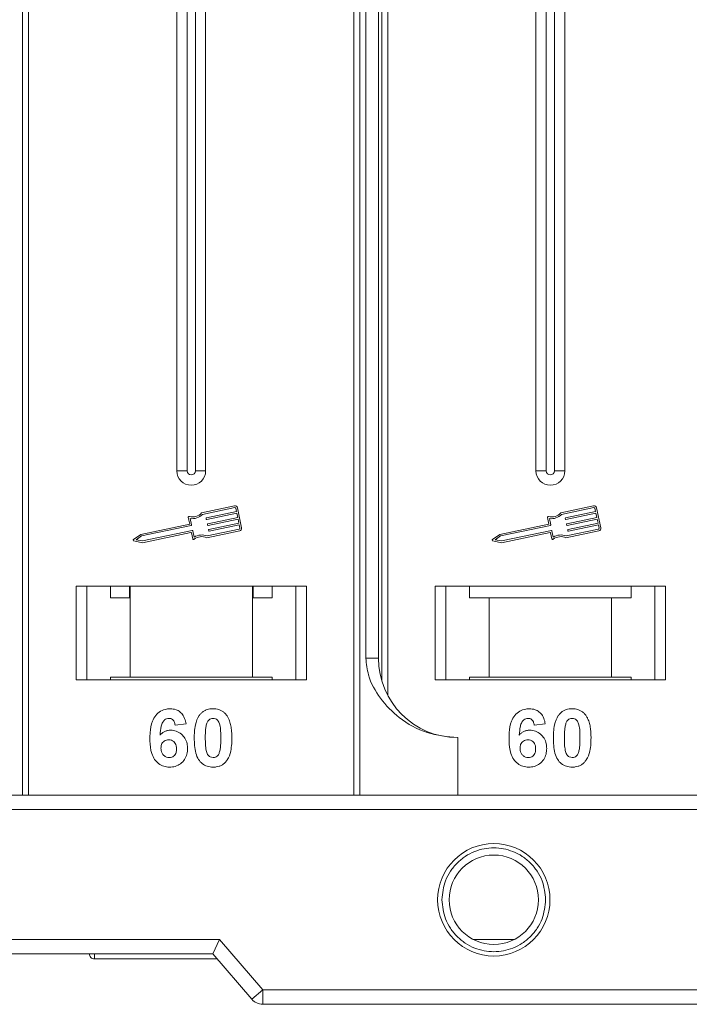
# Model space of a CAD drawing. Header units: millimetres. Extents: x -1004 to 529, y -22 to 1052.
# Tile 20 of 78: x -149 to -102, y 193 to 261. Entities that reach past the tile are written whole.
import ezdxf

# ---------------------------------------------------------------- set-up
doc = ezdxf.new("R2010")
doc.units = ezdxf.units.MM

msp = doc.modelspace()

# ---------------------------------------------------------------- linework, layer by layer
at = {"color": 7, "linetype": 'Continuous', "lineweight": 15}
for p, q in [((-148.439, 332.676), (-148.439, 207.676)), ((-148.02, 207.676), (-148.02, 332.676)), ((-137.732, 332.676), (-137.732, 230.176)), ((-137.017, 332.676), (-137.017, 230.176)), ((-136.447, 230.176), (-136.447, 332.676)), ((-135.732, 230.176), (-135.732, 332.676)), ((-125.444, 332.676), (-125.444, 207.676)), ((-125.025, 207.676), (-125.025, 332.676)), ((-124.617, 332.676), (-124.617, 217.176)), ((-123.732, 217.176), (-123.732, 332.676)), ((-123.509, 332.676), (-123.509, 215.628)), ((-123.09, 214.598), (-123.09, 332.676)), ((-112.802, 332.676), (-112.802, 230.176)), ((-112.087, 332.676), (-112.087, 230.176)), ((-111.517, 230.176), (-111.517, 332.676)), ((-110.802, 230.176), (-110.802, 332.676)), ((-137.017, 230.176), (-137.732, 230.176)), ((-135.732, 230.176), (-136.447, 230.176)), ((-112.087, 230.176), (-112.802, 230.176)), ((-110.802, 230.176), (-111.517, 230.176)), ((-133.735, 227.742), (-136.014, 227.261)), ((-133.711, 227.627), (-135.954, 227.153)), ((-133.593, 227.352), (-133.641, 227.582)), ((-133.235, 226.227), (-133.527, 227.606)), ((-108.806, 227.742), (-111.084, 227.261)), ((-108.782, 227.627), (-111.024, 227.153)), ((-108.663, 227.352), (-108.712, 227.582)), ((-108.306, 226.227), (-108.597, 227.606)), ((-136.936, 226.93), (-136.842, 226.486)), ((-136.803, 226.868), (-136.709, 226.424)), ((-135.686, 226.82), (-135.698, 226.877)), ((-135.675, 226.912), (-133.593, 227.352)), ((-133.569, 227.237), (-135.651, 226.797)), ((-135.591, 226.51), (-133.508, 226.95)), ((-133.484, 226.835), (-135.566, 226.395)), ((-133.508, 226.95), (-133.569, 227.237)), ((-133.423, 226.548), (-133.484, 226.835)), ((-112.007, 226.93), (-111.913, 226.486)), ((-111.873, 226.868), (-111.78, 226.424)), ((-110.757, 226.82), (-110.769, 226.877)), ((-110.746, 226.912), (-108.663, 227.352)), ((-108.639, 227.237), (-110.722, 226.797)), ((-110.661, 226.51), (-108.578, 226.95)), ((-108.554, 226.835), (-110.637, 226.395)), ((-108.578, 226.95), (-108.639, 227.237)), ((-108.493, 226.548), (-108.554, 226.835)), ((-136.842, 226.486), (-140.241, 225.768)), ((-136.732, 226.389), (-140.193, 225.658)), ((-135.638, 225.66), (-133.395, 226.133)), ((-135.601, 226.418), (-135.613, 226.475)), ((-135.516, 226.016), (-135.528, 226.073)), ((-135.506, 226.108), (-133.423, 226.548)), ((-133.399, 226.433), (-135.481, 225.993)), ((-133.35, 226.203), (-133.399, 226.433)), ((-111.913, 226.486), (-115.311, 225.768)), ((-111.802, 226.389), (-115.264, 225.658)), ((-110.709, 225.66), (-108.466, 226.133)), ((-110.672, 226.418), (-110.684, 226.475)), ((-110.587, 226.016), (-110.599, 226.073)), ((-110.576, 226.108), (-108.493, 226.548)), ((-108.469, 226.433), (-110.552, 225.993)), ((-108.421, 226.203), (-108.469, 226.433)), ((-140.241, 225.768), (-140.743, 225.417)), ((-140.193, 225.658), (-140.562, 225.4)), ((-140.562, 225.4), (-140.12, 225.313)), ((-140.12, 225.313), (-136.659, 226.044)), ((-140.119, 225.193), (-136.75, 225.905)), ((-136.715, 225.882), (-136.627, 225.467)), ((-136.624, 226.022), (-136.53, 225.577)), ((-135.65, 225.537), (-133.371, 226.019)), ((-115.311, 225.768), (-115.813, 225.417)), ((-115.264, 225.658), (-115.633, 225.4)), ((-115.633, 225.4), (-115.191, 225.313)), ((-115.191, 225.313), (-111.729, 226.044)), ((-115.19, 225.193), (-111.82, 225.905)), ((-111.785, 225.882), (-111.697, 225.467)), ((-111.695, 226.022), (-111.601, 225.577)), ((-110.72, 225.537), (-108.442, 226.019)), ((-140.721, 225.311), (-140.119, 225.193)), ((-115.791, 225.311), (-115.19, 225.193)), ((-128.732, 222.176), (-144.732, 222.176)), ((-144.732, 222.176), (-144.732, 215.676)), ((-143.982, 215.676), (-143.982, 222.176)), ((-142.345, 222.176), (-142.345, 221.376)), ((-141.028, 221.376), (-141.028, 222.176)), ((-140.982, 222.176), (-140.982, 215.876)), ((-132.482, 215.876), (-132.482, 222.176)), ((-132.436, 222.176), (-132.436, 221.376)), ((-131.118, 221.376), (-131.118, 222.176)), ((-129.482, 222.176), (-129.482, 215.676)), ((-128.732, 215.676), (-128.732, 222.176)), ((-103.802, 222.176), (-119.802, 222.176)), ((-119.802, 222.176), (-119.802, 215.676)), ((-119.052, 215.676), (-119.052, 222.176)), ((-117.416, 222.176), (-117.416, 221.376)), ((-106.189, 221.376), (-106.189, 222.176)), ((-104.552, 222.176), (-104.552, 215.676)), ((-103.802, 215.676), (-103.802, 222.176)), ((-142.345, 221.376), (-141.028, 221.376)), ((-132.436, 221.376), (-131.118, 221.376)), ((-117.416, 221.376), (-116.052, 221.376)), ((-116.052, 221.376), (-116.052, 215.876)), ((-116.052, 221.376), (-107.552, 221.376)), ((-107.552, 215.876), (-107.552, 221.376)), ((-107.552, 221.376), (-106.189, 221.376)), ((-124.617, 217.176), (-123.732, 217.176)), ((-140.982, 215.876), (-142.345, 215.876)), ((-142.345, 215.676), (-142.345, 215.876)), ((-140.982, 215.876), (-132.482, 215.876)), ((-131.118, 215.876), (-132.482, 215.876)), ((-131.118, 215.876), (-131.118, 215.676)), ((-116.052, 215.876), (-117.416, 215.876)), ((-117.416, 215.676), (-117.416, 215.876)), ((-116.052, 215.876), (-107.552, 215.876)), ((-106.189, 215.876), (-107.552, 215.876)), ((-106.189, 215.876), (-106.189, 215.676)), ((-144.732, 215.676), (-128.732, 215.676)), ((-119.802, 215.676), (-103.802, 215.676)), ((-137.091, 212.631), (-137.86, 212.547)), ((-112.161, 212.631), (-112.93, 212.547)), ((-118.232, 211.676), (-118.232, 207.676)), ((-79.232, 207.676), (-150.787, 207.676)), ((-149.669, 206.676), (-79.232, 206.676)), ((-134.772, 197.676), (-170.232, 197.676)), ((-135.232, 196.676), (-134.772, 197.676)), ((-131.772, 194.176), (-134.772, 197.676)), ((-114.301, 197.676), (-117.163, 197.676)), ((-170.232, 196.676), (-135.232, 196.676)), ((-170.232, 196.676), (-143.802, 196.676)), ((-143.452, 196.326), (-143.452, 196.326)), ((-135.232, 196.676), (-132.531, 193.525)), ((-132.531, 193.525), (-131.772, 194.176)), ((-79.232, 194.176), (-131.772, 194.176)), ((-131.772, 194.176), (-131.772, 193.176)), ((-131.772, 193.176), (-79.232, 193.176))]:
    msp.add_line(p, q, dxfattribs=at)
for radius in [3.9, 3.1]:
    msp.add_circle((-115.732, 200.426), radius, dxfattribs=at)
for centre, radius, start, end in [((-136.732, 230.176), 1, 180, 0), ((-136.732, 230.176), 0.285, 180, 0), ((-111.802, 230.176), 1, 180, 0), ((-111.802, 230.176), 0.285, 180, 0), ((-133.699, 227.57), 0.176, 11.9297, 101.9297), ((-133.699, 227.57), 0.0587, 11.9297, 101.9297), ((-108.769, 227.57), 0.176, 11.9297, 101.9297), ((-108.769, 227.57), 0.0587, 11.9297, 101.9297), ((-136.879, 226.942), 0.0587, 76.41469, 191.9297), ((-136.66, 227.848), 0.873, 256.41469, 317.74736), ((-136.66, 227.848), 0.99, 261.69305, 315.48899), ((-135.669, 226.883), 0.0294, 101.9297, 191.9297), ((-135.657, 226.826), 0.0294, 191.9297, 281.9297), ((-111.949, 226.942), 0.0587, 76.41469, 191.9297), ((-111.73, 227.848), 0.873, 256.41469, 317.74736), ((-111.73, 227.848), 0.99, 261.69305, 315.48899), ((-110.74, 226.883), 0.0294, 101.9297, 191.9297), ((-110.728, 226.826), 0.0294, 191.9297, 281.9297), ((-136.738, 226.418), 0.0294, 281.9297, 11.9297), ((-135.584, 226.481), 0.0294, 101.9297, 191.9297), ((-135.572, 226.424), 0.0294, 191.9297, 281.9297), ((-135.499, 226.079), 0.0294, 101.9297, 191.9297), ((-133.408, 226.191), 0.0587, 281.9297, 11.9297), ((-133.408, 226.191), 0.176, 281.9297, 11.9297), ((-111.808, 226.418), 0.0294, 281.9297, 11.9297), ((-110.655, 226.481), 0.0294, 101.9297, 191.9297), ((-110.643, 226.424), 0.0294, 191.9297, 281.9297), ((-110.57, 226.079), 0.0294, 101.9297, 191.9297), ((-108.478, 226.191), 0.0587, 281.9297, 11.9297), ((-108.478, 226.191), 0.176, 281.9297, 11.9297), ((-140.709, 225.369), 0.0587, 124.95116, 258.90824), ((-136.743, 225.876), 0.0294, 11.9297, 101.9297), ((-136.653, 226.015), 0.0294, 11.9297, 101.9297), ((-136.569, 225.479), 0.0587, 191.9297, 307.44471), ((-136.003, 224.739), 0.873, 66.11204, 127.44471), ((-136.003, 224.739), 0.99, 68.37041, 122.16635), ((-135.487, 226.022), 0.0294, 191.9297, 281.9297), ((-115.78, 225.369), 0.0587, 124.95116, 258.90824), ((-111.814, 225.876), 0.0294, 11.9297, 101.9297), ((-111.723, 226.015), 0.0294, 11.9297, 101.9297), ((-111.64, 225.479), 0.0587, 191.9297, 307.44471), ((-111.074, 224.739), 0.873, 66.11204, 127.44471), ((-111.074, 224.739), 0.99, 68.37041, 122.16635), ((-110.558, 226.022), 0.0294, 191.9297, 281.9297), ((-118.232, 217.176), 5.5, 180, 270), ((-143.452, 196.676), 0.35, 180.00041, 270.00191), ((-131.772, 194.176), 1, 220.60129, 270)]:
    msp.add_arc(centre, radius, start, end, dxfattribs=at)
for points, knots in [([(-124.617, 217.176), (-124.574, 216.785), (-124.462, 215.786), (-123.639, 214.332), (-122.269, 212.919), (-120.403, 211.882), (-118.953, 211.744), (-118.232, 211.676)], [0, 0, 0, 0, 0.125713, 0.321276, 0.524466, 0.763484, 1, 1, 1, 1]), ([(-139.604, 211.622), (-139.601, 211.755), (-139.592, 212.157), (-139.501, 212.712), (-139.223, 213.221), (-138.876, 213.523), (-138.506, 213.661), (-138.273, 213.672), (-138.188, 213.676)], [0, 0, 0, 0, 0.142337, 0.429127, 0.589943, 0.751205, 0.909895, 1, 1, 1, 1]), ([(-138.188, 213.676), (-138.052, 213.665), (-137.806, 213.646), (-137.494, 213.462), (-137.253, 213.185), (-137.137, 212.888), (-137.101, 212.689), (-137.091, 212.631)], [0, 0, 0, 0, 0.242691, 0.439002, 0.635006, 0.895059, 1, 1, 1, 1]), ([(-136.527, 211.656), (-136.524, 211.79), (-136.519, 212.093), (-136.447, 212.62), (-136.306, 213.041), (-136.148, 213.247), (-136.131, 213.269)], [0, 0, 0, 0, 0.237381, 0.538918, 0.949082, 1, 1, 1, 1]), ([(-136.131, 213.269), (-136.086, 213.319), (-135.996, 213.421), (-135.827, 213.537), (-135.639, 213.62), (-135.469, 213.658), (-135.328, 213.673), (-135.255, 213.675), (-135.219, 213.676)], [0, 0, 0, 0, 0.193776, 0.3936, 0.587864, 0.788908, 0.894169, 1, 1, 1, 1]), ([(-135.219, 213.676), (-135.152, 213.673), (-135.017, 213.669), (-134.819, 213.625), (-134.629, 213.547), (-134.484, 213.448), (-134.377, 213.35), (-134.328, 213.293), (-134.304, 213.264)], [0, 0, 0, 0, 0.192627, 0.388684, 0.582013, 0.783201, 0.891038, 1, 1, 1, 1]), ([(-134.304, 213.264), (-134.265, 213.21), (-134.185, 213.101), (-134.08, 212.869), (-133.99, 212.573), (-133.94, 212.242), (-133.915, 211.933), (-133.912, 211.743), (-133.911, 211.648)], [0, 0, 0, 0, 0.118432, 0.239329, 0.449434, 0.664178, 0.83182, 1, 1, 1, 1]), ([(-114.674, 211.622), (-114.671, 211.755), (-114.662, 212.157), (-114.572, 212.712), (-114.294, 213.221), (-113.947, 213.523), (-113.577, 213.661), (-113.344, 213.672), (-113.259, 213.676)], [0, 0, 0, 0, 0.142337, 0.429127, 0.589943, 0.751205, 0.909895, 1, 1, 1, 1]), ([(-113.259, 213.676), (-113.123, 213.665), (-112.877, 213.646), (-112.564, 213.462), (-112.323, 213.185), (-112.208, 212.888), (-112.172, 212.689), (-112.161, 212.631)], [0, 0, 0, 0, 0.2426908, 0.4390024, 0.635006, 0.8950587, 1, 1, 1, 1]), ([(-111.597, 211.656), (-111.595, 211.79), (-111.59, 212.093), (-111.517, 212.62), (-111.376, 213.041), (-111.219, 213.247), (-111.201, 213.269)], [0, 0, 0, 0, 0.237381, 0.538918, 0.949082, 1, 1, 1, 1]), ([(-111.201, 213.269), (-111.157, 213.319), (-111.067, 213.421), (-110.898, 213.537), (-110.709, 213.62), (-110.54, 213.658), (-110.399, 213.673), (-110.326, 213.675), (-110.289, 213.676)], [0, 0, 0, 0, 0.193776, 0.3936, 0.587864, 0.788908, 0.894169, 1, 1, 1, 1]), ([(-110.289, 213.676), (-110.223, 213.673), (-110.088, 213.669), (-109.89, 213.625), (-109.699, 213.547), (-109.555, 213.448), (-109.448, 213.35), (-109.399, 213.293), (-109.374, 213.264)], [0, 0, 0, 0, 0.192627, 0.388684, 0.582013, 0.783201, 0.891038, 1, 1, 1, 1]), ([(-109.374, 213.264), (-109.335, 213.21), (-109.256, 213.101), (-109.15, 212.869), (-109.061, 212.573), (-109.01, 212.242), (-108.986, 211.933), (-108.983, 211.743), (-108.982, 211.648)], [0, 0, 0, 0, 0.118432, 0.239329, 0.449434, 0.664178, 0.83182, 1, 1, 1, 1]), ([(-138.287, 213.009), (-138.341, 213.003), (-138.449, 212.993), (-138.602, 212.892), (-138.743, 212.72), (-138.852, 212.358), (-138.876, 212.058), (-138.893, 211.853)], [0, 0, 0, 0, 0.112049, 0.22438, 0.370115, 0.570276, 1, 1, 1, 1]), ([(-137.86, 212.547), (-137.872, 212.625), (-137.892, 212.747), (-137.982, 212.891), (-138.088, 212.972), (-138.196, 213.005), (-138.262, 213.008), (-138.287, 213.009)], [0, 0, 0, 0, 0.33384, 0.524547, 0.716372, 0.891824, 1, 1, 1, 1]), ([(-135.757, 211.648), (-135.757, 211.715), (-135.756, 211.848), (-135.75, 212.029), (-135.74, 212.191), (-135.726, 212.333), (-135.707, 212.476), (-135.684, 212.569), (-135.672, 212.616)], [0, 0, 0, 0, 0.20527, 0.410616, 0.557148, 0.703844, 0.851475, 1, 1, 1, 1]), ([(-135.672, 212.616), (-135.648, 212.685), (-135.61, 212.798), (-135.502, 212.923), (-135.378, 212.99), (-135.279, 213.006), (-135.225, 213.009), (-135.219, 213.009)], [0, 0, 0, 0, 0.334804, 0.542561, 0.750382, 0.970721, 1, 1, 1, 1]), ([(-135.219, 213.009), (-135.162, 213.003), (-135.06, 212.993), (-134.932, 212.918), (-134.822, 212.778), (-134.722, 212.507), (-134.685, 212.11), (-134.682, 211.803), (-134.68, 211.648)], [0, 0, 0, 0, 0.105646, 0.186221, 0.267042, 0.431541, 0.712708, 1, 1, 1, 1]), ([(-113.358, 213.009), (-113.412, 213.003), (-113.52, 212.993), (-113.672, 212.892), (-113.814, 212.72), (-113.922, 212.358), (-113.947, 212.058), (-113.963, 211.853)], [0, 0, 0, 0, 0.112049, 0.22438, 0.370115, 0.570276, 1, 1, 1, 1]), ([(-112.93, 212.547), (-112.943, 212.625), (-112.962, 212.747), (-113.053, 212.891), (-113.158, 212.972), (-113.266, 213.005), (-113.332, 213.008), (-113.358, 213.009)], [0, 0, 0, 0, 0.33384, 0.524547, 0.716372, 0.891824, 1, 1, 1, 1]), ([(-110.828, 211.648), (-110.827, 211.715), (-110.826, 211.848), (-110.821, 212.029), (-110.811, 212.191), (-110.796, 212.333), (-110.778, 212.476), (-110.754, 212.569), (-110.742, 212.616)], [0, 0, 0, 0, 0.20527, 0.410616, 0.557148, 0.703844, 0.851475, 1, 1, 1, 1]), ([(-110.742, 212.616), (-110.719, 212.685), (-110.681, 212.798), (-110.572, 212.923), (-110.449, 212.99), (-110.35, 213.006), (-110.296, 213.009), (-110.289, 213.009)], [0, 0, 0, 0, 0.334804, 0.542561, 0.750382, 0.970721, 1, 1, 1, 1]), ([(-110.289, 213.009), (-110.232, 213.003), (-110.131, 212.993), (-110.002, 212.918), (-109.892, 212.778), (-109.792, 212.507), (-109.756, 212.11), (-109.753, 211.803), (-109.751, 211.648)], [0, 0, 0, 0, 0.105646, 0.186221, 0.267042, 0.431541, 0.712708, 1, 1, 1, 1]), ([(-138.893, 211.853), (-138.846, 211.902), (-138.752, 212), (-138.607, 212.091), (-138.479, 212.141), (-138.38, 212.169), (-138.277, 212.185), (-138.206, 212.187), (-138.17, 212.188)], [0, 0, 0, 0, 0.2436536, 0.4957602, 0.6178923, 0.7415029, 0.8700251, 1, 1, 1, 1]), ([(-138.17, 212.188), (-138.034, 212.176), (-137.762, 212.151), (-137.414, 211.935), (-137.148, 211.634), (-137.007, 211.281), (-136.994, 211.037), (-136.988, 210.929)], [0, 0, 0, 0, 0.210216, 0.421975, 0.620016, 0.831037, 1, 1, 1, 1]), ([(-113.963, 211.853), (-113.917, 211.902), (-113.823, 212), (-113.677, 212.091), (-113.55, 212.141), (-113.451, 212.169), (-113.347, 212.185), (-113.276, 212.187), (-113.241, 212.188)], [0, 0, 0, 0, 0.243654, 0.49576, 0.617892, 0.741503, 0.870025, 1, 1, 1, 1]), ([(-113.241, 212.188), (-113.105, 212.176), (-112.833, 212.151), (-112.484, 211.935), (-112.219, 211.634), (-112.077, 211.281), (-112.064, 211.037), (-112.059, 210.929)], [0, 0, 0, 0, 0.210216, 0.421975, 0.620016, 0.831037, 1, 1, 1, 1]), ([(-138.246, 209.624), (-138.381, 209.635), (-138.653, 209.656), (-139.013, 209.857), (-139.305, 210.162), (-139.545, 210.698), (-139.599, 211.209), (-139.603, 211.564), (-139.604, 211.622)], [0, 0, 0, 0, 0.148269, 0.297647, 0.442421, 0.607851, 0.935658, 1, 1, 1, 1]), ([(-138.834, 210.946), (-138.829, 211.029), (-138.821, 211.165), (-138.73, 211.335), (-138.608, 211.443), (-138.459, 211.512), (-138.352, 211.518), (-138.3, 211.522)], [0, 0, 0, 0, 0.2767209, 0.4568705, 0.6370074, 0.8240683, 1, 1, 1, 1]), ([(-138.3, 211.522), (-138.232, 211.516), (-138.107, 211.506), (-137.947, 211.412), (-137.828, 211.277), (-137.766, 211.092), (-137.76, 210.959), (-137.757, 210.889)], [0, 0, 0, 0, 0.2137567, 0.3949441, 0.5765849, 0.7773109, 1, 1, 1, 1]), ([(-135.219, 209.624), (-135.354, 209.634), (-135.626, 209.655), (-135.98, 209.853), (-136.268, 210.167), (-136.501, 210.778), (-136.516, 211.298), (-136.527, 211.656)], [0, 0, 0, 0, 0.147528, 0.296569, 0.43214, 0.608737, 1, 1, 1, 1]), ([(-135.219, 210.291), (-135.287, 210.299), (-135.397, 210.312), (-135.526, 210.398), (-135.629, 210.549), (-135.722, 210.821), (-135.751, 211.211), (-135.755, 211.502), (-135.757, 211.648)], [0, 0, 0, 0, 0.125351, 0.202197, 0.279182, 0.459742, 0.727968, 1, 1, 1, 1]), ([(-134.68, 211.648), (-134.681, 211.582), (-134.682, 211.448), (-134.688, 211.268), (-134.698, 211.107), (-134.712, 210.965), (-134.731, 210.823), (-134.754, 210.73), (-134.766, 210.684)], [0, 0, 0, 0, 0.205942, 0.411959, 0.558149, 0.704502, 0.851801, 1, 1, 1, 1]), ([(-133.911, 211.648), (-133.913, 211.515), (-133.919, 211.211), (-133.989, 210.691), (-134.127, 210.269), (-134.284, 210.061), (-134.307, 210.031)], [0, 0, 0, 0, 0.236629, 0.537361, 0.932986, 1, 1, 1, 1]), ([(-113.317, 209.624), (-113.452, 209.635), (-113.723, 209.656), (-114.083, 209.857), (-114.375, 210.162), (-114.615, 210.698), (-114.67, 211.209), (-114.673, 211.564), (-114.674, 211.622)], [0, 0, 0, 0, 0.148269, 0.297647, 0.442421, 0.607851, 0.935658, 1, 1, 1, 1]), ([(-113.905, 210.946), (-113.9, 211.029), (-113.892, 211.165), (-113.801, 211.335), (-113.679, 211.443), (-113.53, 211.512), (-113.422, 211.518), (-113.37, 211.522)], [0, 0, 0, 0, 0.276721, 0.45687, 0.637007, 0.824068, 1, 1, 1, 1]), ([(-113.37, 211.522), (-113.303, 211.516), (-113.178, 211.506), (-113.017, 211.412), (-112.898, 211.277), (-112.836, 211.092), (-112.831, 210.959), (-112.828, 210.889)], [0, 0, 0, 0, 0.213757, 0.394944, 0.576585, 0.777311, 1, 1, 1, 1]), ([(-110.289, 209.624), (-110.425, 209.634), (-110.696, 209.655), (-111.05, 209.853), (-111.339, 210.167), (-111.572, 210.778), (-111.587, 211.298), (-111.597, 211.656)], [0, 0, 0, 0, 0.147528, 0.296569, 0.43214, 0.608737, 1, 1, 1, 1]), ([(-110.289, 210.291), (-110.358, 210.299), (-110.468, 210.312), (-110.597, 210.398), (-110.699, 210.549), (-110.793, 210.821), (-110.822, 211.211), (-110.826, 211.502), (-110.828, 211.648)], [0, 0, 0, 0, 0.125351, 0.202197, 0.279182, 0.459742, 0.727968, 1, 1, 1, 1]), ([(-109.751, 211.648), (-109.751, 211.582), (-109.752, 211.448), (-109.758, 211.268), (-109.768, 211.107), (-109.782, 210.965), (-109.801, 210.823), (-109.825, 210.73), (-109.837, 210.684)], [0, 0, 0, 0, 0.205942, 0.411959, 0.558149, 0.704502, 0.851801, 1, 1, 1, 1]), ([(-108.982, 211.648), (-108.984, 211.515), (-108.989, 211.211), (-109.06, 210.691), (-109.198, 210.269), (-109.355, 210.061), (-109.378, 210.031)], [0, 0, 0, 0, 0.236629, 0.537361, 0.932986, 1, 1, 1, 1]), ([(-138.261, 210.291), (-138.329, 210.298), (-138.466, 210.312), (-138.641, 210.429), (-138.768, 210.587), (-138.826, 210.769), (-138.832, 210.889), (-138.834, 210.946)], [0, 0, 0, 0, 0.207905, 0.419981, 0.630626, 0.821735, 1, 1, 1, 1]), ([(-137.757, 210.889), (-137.761, 210.804), (-137.768, 210.666), (-137.841, 210.487), (-137.951, 210.378), (-138.095, 210.304), (-138.202, 210.296), (-138.261, 210.291)], [0, 0, 0, 0, 0.2886974, 0.4635526, 0.6399417, 0.8018084, 1, 1, 1, 1]), ([(-136.988, 210.929), (-136.996, 210.794), (-137.012, 210.524), (-137.177, 210.143), (-137.463, 209.844), (-137.836, 209.653), (-138.109, 209.634), (-138.246, 209.624)], [0, 0, 0, 0, 0.197831, 0.3973, 0.59891, 0.798741, 1, 1, 1, 1]), ([(-134.766, 210.684), (-134.79, 210.615), (-134.828, 210.503), (-134.935, 210.377), (-135.057, 210.311), (-135.156, 210.293), (-135.211, 210.291), (-135.219, 210.291)], [0, 0, 0, 0, 0.3336776, 0.5404125, 0.7472639, 0.9612091, 1, 1, 1, 1]), ([(-113.332, 210.291), (-113.4, 210.298), (-113.537, 210.312), (-113.712, 210.429), (-113.839, 210.587), (-113.896, 210.769), (-113.902, 210.889), (-113.905, 210.946)], [0, 0, 0, 0, 0.207905, 0.419981, 0.630626, 0.821735, 1, 1, 1, 1]), ([(-112.828, 210.889), (-112.832, 210.804), (-112.838, 210.666), (-112.912, 210.487), (-113.022, 210.378), (-113.166, 210.304), (-113.273, 210.296), (-113.332, 210.291)], [0, 0, 0, 0, 0.2886974, 0.4635526, 0.6399417, 0.8018084, 1, 1, 1, 1]), ([(-112.059, 210.929), (-112.066, 210.794), (-112.082, 210.524), (-112.248, 210.143), (-112.533, 209.844), (-112.907, 209.653), (-113.18, 209.634), (-113.317, 209.624)], [0, 0, 0, 0, 0.197831, 0.3973, 0.59891, 0.798741, 1, 1, 1, 1]), ([(-109.837, 210.684), (-109.86, 210.615), (-109.898, 210.503), (-110.006, 210.377), (-110.127, 210.311), (-110.226, 210.293), (-110.281, 210.291), (-110.289, 210.291)], [0, 0, 0, 0, 0.3336776, 0.5404125, 0.7472639, 0.9612091, 1, 1, 1, 1]), ([(-134.307, 210.031), (-134.351, 209.98), (-134.442, 209.878), (-134.61, 209.763), (-134.799, 209.68), (-134.968, 209.642), (-135.11, 209.627), (-135.182, 209.625), (-135.219, 209.624)], [0, 0, 0, 0, 0.193769, 0.393564, 0.587886, 0.789131, 0.894283, 1, 1, 1, 1]), ([(-109.378, 210.031), (-109.422, 209.98), (-109.512, 209.878), (-109.681, 209.763), (-109.87, 209.68), (-110.039, 209.642), (-110.18, 209.627), (-110.253, 209.625), (-110.289, 209.624)], [0, 0, 0, 0, 0.193769, 0.393564, 0.587886, 0.789131, 0.894283, 1, 1, 1, 1]), ([(-119.332, 200.426), (-119.283, 200.878), (-119.209, 201.577), (-118.761, 202.416), (-118.295, 202.988), (-117.723, 203.457), (-116.884, 203.891), (-115.732, 204.113), (-114.58, 203.891), (-113.741, 203.457), (-113.168, 202.989), (-112.703, 202.416), (-112.255, 201.577), (-112.18, 200.878), (-112.132, 200.426)], [0, 0, 0, 0, 0.119721, 0.184837, 0.25, 0.315115, 0.380279, 0.5, 0.619721, 0.684837, 0.75, 0.815115, 0.880279, 1, 1, 1, 1]), ([(-112.132, 200.426), (-112.18, 199.973), (-112.255, 199.274), (-112.703, 198.435), (-113.168, 197.863), (-113.741, 197.394), (-114.58, 196.96), (-115.732, 196.738), (-116.883, 196.96), (-117.722, 197.394), (-118.295, 197.863), (-118.76, 198.435), (-119.209, 199.274), (-119.283, 199.973), (-119.332, 200.426)], [0, 0, 0, 0, 0.119721, 0.184837, 0.25, 0.315115, 0.380279, 0.5, 0.619721, 0.684837, 0.75, 0.815115, 0.880279, 1, 1, 1, 1]), ([(-143.46, 196.676), (-143.459, 196.658), (-143.453, 196.562), (-143.453, 196.45), (-143.451, 196.346), (-143.452, 196.333), (-143.452, 196.326)], [0, 0, 0, 0, 0.079527, 0.42373, 0.683042, 1, 1, 1, 1]), ([(-143.452, 196.326), (-142.142, 196.326), (-139.482, 196.326), (-136.619, 196.326), (-135.135, 196.326), (-134.932, 196.326)], [0, 0, 0, 0, 0.455778, 0.925489, 1, 1, 1, 1])]:
    msp.add_open_spline(points, degree=3, knots=knots, dxfattribs=at)

doc.saveas('drawing.dxf')
